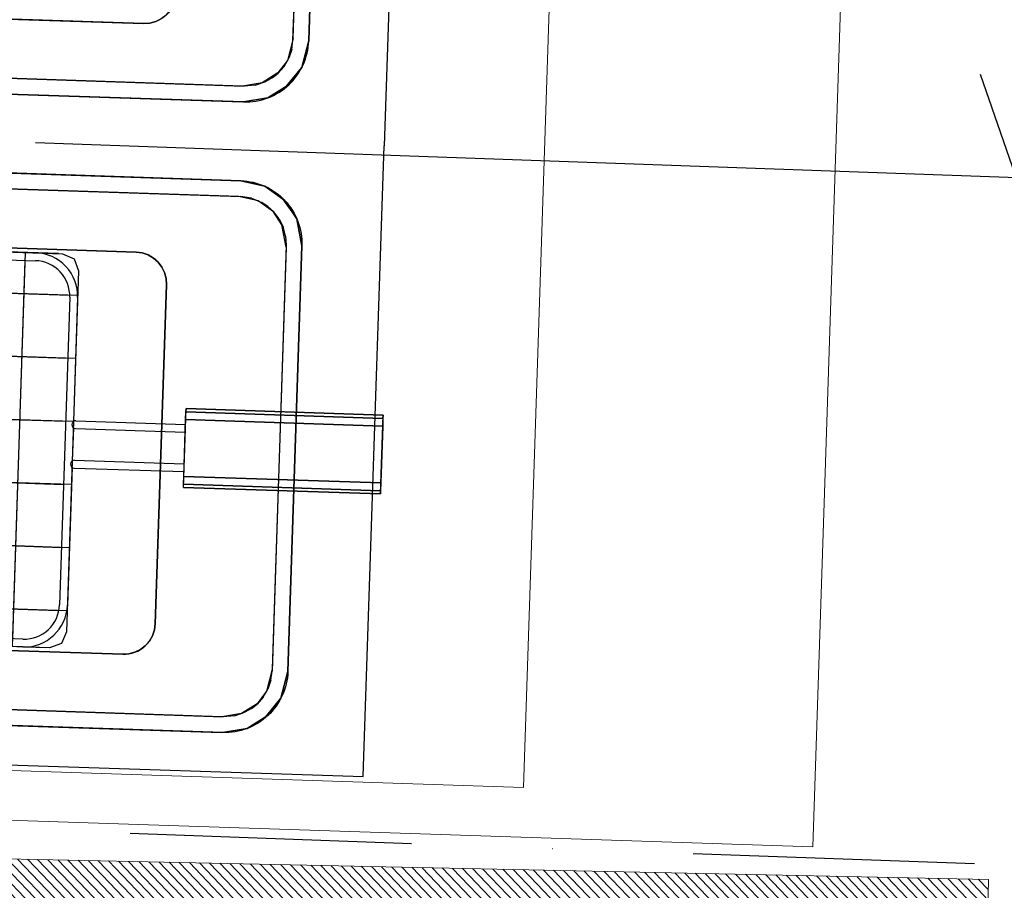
# Model space of a CAD drawing. Header units: millimetres. Extents: x 297264 to 416219, y -77299 to -23696.
# Tile 66 of 187: x 322850 to 323287, y -30238 to -29852. Entities that reach past the tile are written whole.
import ezdxf

# ---------------------------------------------------------------- set-up
doc = ezdxf.new("R2010")
doc.units = ezdxf.units.MM
doc.header["$LTSCALE"] = 2.5
doc.linetypes.add('CONTINUA', pattern=[0])
doc.linetypes.add('DASHDOTX2', pattern=[2, 1, -0.5, 0, -0.5])
for name, color, linetype, lineweight in [('A-WALL', 7, 'Continuous', 30), ('CKD Dimensions', 7, 'Continuous', 0), ('CKD Equipments', 252, 'Continuous', 0), ('ELEVATION 4', 157, 'Continuous', 9), ('HATCH LIGHT', 250, 'Continuous', 0)]:
    doc.layers.add(name, color=color, linetype=linetype, lineweight=lineweight)
for name, color, linetype in [('CKD-Hood', 1, 'Continuous'), ('IQ_200_3D', 1, 'Continuous'), ('IQ_204_2D', 7, 'CONTINUA'), ('IQ_204_3D', 7, 'Continuous')]:
    doc.layers.add(name, color=color, linetype=linetype)
doc.styles.get("Standard").update_dxf_attribs({"font": 'GOTHIC.TTF'})
doc.dimstyles.new('AJKD_30', dxfattribs={"dimscale": 30, "dimtxt": 2, "dimasz": 1, "dimexe": 0.8, "dimexo": 0.8, "dimgap": 0.5, "dimtad": 1, "dimdec": 0, "dimzin": 0, "dimdsep": 46, "dimtxsty": 'Standard', "dimblk": 'ARCHTICK', "dimcen": 0.125, "dimclrd": 251, "dimclre": 251, "dimclrt": 42, "dimadec": 0, "dimazin": 0, "dimtfac": 1, "dimtdec": 0, "dimtix": 1, "dimtmove": 0, "dimatfit": 3, "dimfxl": 1, "dimtolj": 1, "dimtzin": 0, "dimarcsym": 1})

# ---------------------------------------------------------------- blocks, each defined once
blk = doc.blocks.new('G$C90A9299F')
at = {"layer": 'CKD Equipments', "ltscale": 0.25}
h = blk.add_hatch(dxfattribs=at)
h.set_pattern_fill('ANSI31', color=4)
h.set_pattern_definition([(45, (-606493, 32858.5), (-2.24506403, 2.24506403), [])])
h.paths.add_polyline_path([(0, 880), (700, 880), (700, 0), (0, 0)])
h.paths.add_polyline_path([(30, 850), (670, 850), (670, 30), (30, 30)], flags=16)
blk.add_lwpolyline([(0, 880), (700, 880), (700, 0), (0, 0), (0, 880)], dxfattribs=at)
blk = doc.blocks.new('ELECTROLUX-MC7-FRYERTOP-800')
at = {"layer": 'IQ_200_3D'}
for p, q in [((98.88, -463.95, 745), (98.88, -197.95, 745)), ((138.88, -463.95, 745), (138.88, -197.95, 745)), ((178.88, -463.95, 745), (178.88, -197.95, 745)), ((218.88, -463.95, 745), (218.88, -197.95, 745)), ((258.88, -463.95, 745), (258.88, -197.95, 745)), ((298.88, -463.95, 745), (298.88, -197.95, 745)), ((75, -450.95, 870), (75, -210.95, 870)), ((75, -450.95, 750), (75, -210.95, 750)), ((75, -450.95, 790), (75, -210.95, 790)), ((75, -450.95, 830), (75, -210.95, 830)), ((325, -450.95, 870), (325, -210.95, 870)), ((325, -450.95, 750), (325, -210.95, 750)), ((325, -450.95, 790), (325, -210.95, 790)), ((325, -450.95, 830), (325, -210.95, 830)), ((75, -429.96, 745), (325, -429.96, 745)), ((75, -450.95, 895), (75, -450.95, 745)), ((75, -450.95, 895), (75, -450.95, 745)), ((325, -450.95, 895), (325, -450.95, 745)), ((85.39, -463.95, 895), (85.39, -463.95, 745)), ((314.5, -463.95, 870), (85.5, -463.95, 870)), ((314.5, -463.95, 830), (85.5, -463.95, 830)), ((314.5, -463.95, 790), (85.5, -463.95, 790)), ((314.5, -463.95, 750), (85.5, -463.95, 750)), ((126.95, -463.95, 895), (126.95, -463.95, 745)), ((165.7, -463.95, 895), (165.7, -463.95, 745)), ((204.45, -463.95, 895), (204.45, -463.95, 745)), ((244.45, -463.95, 895), (244.45, -463.95, 745)), ((284.28, -463.95, 895), (284.28, -463.95, 745)), ((314.5, -463.95, 895), (314.5, -463.95, 745))]:
    blk.add_line(p, q, dxfattribs=at)
for elevation in [745, 895]:
    blk.add_lwpolyline([(75, -208.45), (78.08, -201.03), (85.5, -197.95), (314.5, -197.95), (321.92, -201.03), (325, -208.45), (325, -453.45), (321.92, -460.88), (314.5, -463.95), (85.5, -463.95), (78.08, -460.88), (75, -453.45)], close=True, dxfattribs=dict(at, elevation=elevation))
for points, invisible_edges in [([(25, -140, 900), (0, -80.5, 900), (0, -655, 900), (25, -565, 900)], 5), ([(375, -140, 900), (400, -80.5, 900), (400, -655, 900), (375, -565, 900)], 7), ([(425, -140, 900), (400, -80.5, 900), (400, -655, 900), (425, -565, 900)], 7), ([(35, -140.98, 890), (25, -140.98, 900), (25, -564.02, 900), (35, -564.02, 890)], 5), ([(72.5, -160, 890), (35, -140, 890), (35, -565, 890), (72.5, -500, 890)], 5), ([(327.5, -160, 890), (365, -140, 890), (365, -565, 890), (327.5, -500, 890)], 5), ([(365, -140.98, 890), (375, -140.98, 900), (375, -564.02, 900), (365, -564.02, 890)], 5), ([(435, -140.98, 890), (425, -140.98, 900), (425, -564.02, 900), (435, -564.02, 890)], 5), ([(472.5, -160, 890), (435, -140, 890), (435, -565, 890), (472.5, -500, 890)], 5), ([(72.5, -500, 730), (327.5, -500, 730), (327.5, -160, 730), (72.5, -160, 730)], 5), ([(72.5, -160, 890), (72.5, -160, 730), (72.5, -500, 730), (72.5, -500, 890)], 1), ([(327.5, -160, 890), (327.5, -160, 730), (327.5, -500, 730), (327.5, -500, 890)], 1), ([(727.5, -500, 730), (472.5, -500, 730), (472.5, -160, 730), (727.5, -160, 730)], 5), ([(472.5, -160, 890), (472.5, -160, 730), (472.5, -500, 730), (472.5, -500, 890)], 1), ([(35, -565, 890), (72.5, -500, 890), (72.88, -503.9, 890), (35.83, -572.03, 890)], 5), ([(72.88, -503.9, 890), (35.83, -572.03, 890), (38.29, -578.66, 890), (74.02, -507.65, 890)], 5), ([(327.12, -503.9, 730), (72.88, -503.9, 730), (72.5, -500, 730), (327.5, -500, 730)], 5), ([(72.5, -500, 730), (72.5, -500, 890), (72.88, -503.9, 890), (72.88, -503.9, 730)], 4), ([(74.02, -507.65, 730), (325.98, -507.65, 730), (327.12, -503.9, 730), (72.88, -503.9, 730)], 5), ([(72.88, -503.9, 890), (72.88, -503.9, 730), (74.02, -507.65, 730), (74.02, -507.65, 890)], 5), ([(327.12, -503.9, 890), (327.12, -503.9, 730), (325.98, -507.65, 730), (325.98, -507.65, 890)], 5), ([(327.12, -503.9, 890), (364.17, -572.03, 890), (361.71, -578.66, 890), (325.98, -507.65, 890)], 5), ([(327.5, -500, 730), (327.5, -500, 890), (327.12, -503.9, 890), (327.12, -503.9, 730)], 4), ([(365, -565, 890), (327.5, -500, 890), (327.12, -503.9, 890), (364.17, -572.03, 890)], 5), ([(435, -565, 890), (472.5, -500, 890), (472.88, -503.9, 890), (435.83, -572.03, 890)], 5), ([(472.88, -503.9, 890), (435.83, -572.03, 890), (438.29, -578.66, 890), (474.02, -507.65, 890)], 5), ([(472.88, -503.9, 730), (727.12, -503.9, 730), (727.5, -500, 730), (472.5, -500, 730)], 5), ([(472.5, -500, 730), (472.5, -500, 890), (472.88, -503.9, 890), (472.88, -503.9, 730)], 4), ([(725.98, -507.65, 730), (474.02, -507.65, 730), (472.88, -503.9, 730), (727.12, -503.9, 730)], 5), ([(472.88, -503.9, 890), (472.88, -503.9, 730), (474.02, -507.65, 730), (474.02, -507.65, 890)], 5), ([(38.29, -578.66, 890), (74.02, -507.65, 890), (75.87, -511.11, 890), (40.74, -582.65, 890)], 5), ([(75.87, -511.11, 890), (40.74, -582.65, 890), (43.79, -586.21, 890), (78.36, -514.14, 890)], 5), ([(324.13, -511.11, 730), (75.87, -511.11, 730), (74.02, -507.65, 730), (325.98, -507.65, 730)], 5), ([(74.02, -507.65, 730), (74.02, -507.65, 890), (75.87, -511.11, 890), (75.87, -511.11, 730)], 5), ([(78.36, -514.14, 730), (321.64, -514.14, 730), (324.13, -511.11, 730), (75.87, -511.11, 730)], 5), ([(75.87, -511.11, 890), (75.87, -511.11, 730), (78.36, -514.14, 730), (78.36, -514.14, 890)], 5), ([(324.13, -511.11, 890), (324.13, -511.11, 730), (321.64, -514.14, 730), (321.64, -514.14, 890)], 5), ([(324.13, -511.11, 890), (359.26, -582.65, 890), (356.21, -586.21, 890), (321.64, -514.14, 890)], 5), ([(325.98, -507.65, 730), (325.98, -507.65, 890), (324.13, -511.11, 890), (324.13, -511.11, 730)], 5), ([(361.71, -578.66, 890), (325.98, -507.65, 890), (324.13, -511.11, 890), (359.26, -582.65, 890)], 5), ([(438.29, -578.66, 890), (474.02, -507.65, 890), (475.87, -511.11, 890), (440.74, -582.65, 890)], 5), ([(475.87, -511.11, 890), (440.74, -582.65, 890), (443.79, -586.21, 890), (478.36, -514.14, 890)], 5), ([(475.87, -511.11, 730), (724.13, -511.11, 730), (725.98, -507.65, 730), (474.02, -507.65, 730)], 5), ([(474.02, -507.65, 730), (474.02, -507.65, 890), (475.87, -511.11, 890), (475.87, -511.11, 730)], 5), ([(43.79, -586.21, 890), (78.36, -514.14, 890), (81.39, -516.63, 890), (48.33, -589.94, 890)], 5), ([(81.39, -516.63, 890), (48.33, -589.94, 890), (53.52, -592.72, 890), (84.85, -518.48, 890)], 5), ([(318.61, -516.63, 730), (81.39, -516.63, 730), (78.36, -514.14, 730), (321.64, -514.14, 730)], 5), ([(78.36, -514.14, 730), (78.36, -514.14, 890), (81.39, -516.63, 890), (81.39, -516.63, 730)], 5), ([(84.85, -518.48, 730), (315.15, -518.48, 730), (318.61, -516.63, 730), (81.39, -516.63, 730)], 5), ([(81.39, -516.63, 890), (81.39, -516.63, 730), (84.85, -518.48, 730), (84.85, -518.48, 890)], 5), ([(318.61, -516.63, 890), (318.61, -516.63, 730), (315.15, -518.48, 730), (315.15, -518.48, 890)], 5), ([(318.61, -516.63, 890), (351.67, -589.94, 890), (346.48, -592.72, 890), (315.15, -518.48, 890)], 5), ([(321.64, -514.14, 730), (321.64, -514.14, 890), (318.61, -516.63, 890), (318.61, -516.63, 730)], 5), ([(356.21, -586.21, 890), (321.64, -514.14, 890), (318.61, -516.63, 890), (351.67, -589.94, 890)], 5), ([(443.79, -586.21, 890), (478.36, -514.14, 890), (481.39, -516.63, 890), (448.33, -589.94, 890)], 5), ([(481.39, -516.63, 890), (448.33, -589.94, 890), (453.52, -592.72, 890), (484.85, -518.48, 890)], 5), ([(53.52, -592.72, 890), (84.85, -518.48, 890), (88.6, -519.62, 890), (59.15, -594.42, 890)], 5), ([(88.6, -519.62, 890), (59.15, -594.42, 890), (65, -595, 890), (92.5, -520, 890)], 5), ([(65, -595, 890), (92.5, -520, 890), (307.5, -520, 890), (335, -595, 890)], 5), ([(311.4, -519.62, 730), (88.6, -519.62, 730), (84.85, -518.48, 730), (315.15, -518.48, 730)], 5), ([(84.85, -518.48, 730), (84.85, -518.48, 890), (88.6, -519.62, 890), (88.6, -519.62, 730)], 5), ([(92.5, -520, 730), (307.5, -520, 730), (311.4, -519.62, 730), (88.6, -519.62, 730)], 4), ([(88.6, -519.62, 890), (88.6, -519.62, 730), (92.5, -520, 730), (92.5, -520, 890)], 1), ([(311.4, -519.62, 890), (311.4, -519.62, 730), (307.5, -520, 730), (307.5, -520, 890)], 1), ([(311.4, -519.62, 890), (340.85, -594.42, 890), (335, -595, 890), (307.5, -520, 890)], 5), ([(311.4, -519.62, 890), (340.85, -594.42, 890), (335, -595, 890), (307.5, -520, 890)], 5), ([(315.15, -518.48, 730), (315.15, -518.48, 890), (311.4, -519.62, 890), (311.4, -519.62, 730)], 5), ([(346.48, -592.72, 890), (315.15, -518.48, 890), (311.4, -519.62, 890), (340.85, -594.42, 890)], 5), ([(346.48, -592.72, 890), (315.15, -518.48, 890), (311.4, -519.62, 890), (340.85, -594.42, 890)], 5), ([(453.52, -592.72, 890), (484.85, -518.48, 890), (488.6, -519.62, 890), (459.15, -594.42, 890)], 5), ([(453.52, -592.72, 890), (484.85, -518.48, 890), (488.6, -519.62, 890), (459.15, -594.42, 890)], 5), ([(488.6, -519.62, 890), (459.15, -594.42, 890), (465, -595, 890), (492.5, -520, 890)], 5), ([(488.6, -519.62, 890), (459.15, -594.42, 890), (465, -595, 890), (492.5, -520, 890)], 5), ([(735, -595, 890), (707.5, -520, 890), (492.5, -520, 890), (465, -595, 890)], 5), ([(28.04, -580.31, 900), (25, -565, 900), (0, -655, 900)], 10), ([(37.46, -576.41, 890), (35, -564.02, 890), (25, -564.02, 900), (28.04, -580.31, 900)], 10), ([(362.54, -576.41, 890), (365, -564.02, 890), (375, -564.02, 900), (371.96, -580.31, 900)], 10), ([(371.96, -580.31, 900), (375, -565, 900), (400, -655, 900)], 14), ([(428.04, -580.31, 900), (425, -565, 900), (400, -655, 900)], 14), ([(437.46, -576.41, 890), (435, -564.02, 890), (425, -564.02, 900), (428.04, -580.31, 900)], 10), ([(42.33, -597.23, 900), (36.72, -593.28, 900), (28.04, -580.31, 900), (0, -655, 900)], 12), ([(43.99, -586.18, 890), (37.46, -576.41, 890), (28.04, -580.31, 900), (35.68, -591.73, 900)], 10), ([(356.01, -586.18, 890), (362.54, -576.41, 890), (371.96, -580.31, 900), (364.32, -591.73, 900)], 10), ([(357.67, -597.23, 900), (363.28, -593.28, 900), (371.96, -580.31, 900), (400, -655, 900)], 12), ([(442.33, -597.23, 900), (436.72, -593.28, 900), (428.04, -580.31, 900), (400, -655, 900)], 12), ([(443.99, -586.18, 890), (437.46, -576.41, 890), (428.04, -580.31, 900), (435.68, -591.73, 900)], 10), ([(52.08, -591.86, 890), (43.99, -586.18, 890), (35.68, -591.73, 900), (47.95, -601.18, 900)], 10), ([(347.92, -591.86, 890), (356.01, -586.18, 890), (364.32, -591.73, 900), (352.05, -601.18, 900)], 10), ([(452.08, -591.86, 890), (443.99, -586.18, 890), (435.68, -591.73, 900), (447.95, -601.18, 900)], 10), ([(66.11, -595, 890), (52.08, -591.86, 890), (47.95, -601.18, 900), (65, -605, 900)], 10), ([(333.89, -595, 890), (347.92, -591.86, 890), (352.05, -601.18, 900), (335, -605, 900)], 10), ([(466.11, -595, 890), (452.08, -591.86, 890), (447.95, -601.18, 900), (465, -605, 900)], 10), ([(65, -605, 900), (47.95, -601.18, 900), (42.33, -597.23, 900), (0, -655, 900)], 12), ([(335, -605, 900), (333.89, -595, 890), (66.11, -595, 890), (65, -605, 900)], 5), ([(335, -605, 900), (352.05, -601.18, 900), (357.67, -597.23, 900), (400, -655, 900)], 12), ([(465, -605, 900), (447.95, -601.18, 900), (442.33, -597.23, 900), (400, -655, 900)], 12), ([(465, -605, 900), (466.11, -595, 890), (733.89, -595, 890), (735, -605, 900)], 5), ([(0, -655, 900), (400, -655, 900), (335, -605, 900), (65, -605, 900)], 10), ([(800, -655, 900), (400, -655, 900), (465, -605, 900), (735, -605, 900)], 10)]:
    blk.add_3dface(points, dxfattribs=dict(at, invisible_edges=invisible_edges))
blk.add_3dface([(92.5, -520, 890), (92.5, -520, 730), (307.5, -520, 730), (307.5, -520, 890)], dxfattribs=at)
at = {"layer": 'IQ_204_2D'}
for p, q in [((98.88, -202.89), (98.88, -458.66)), ((138.88, -202.89), (138.88, -458.95)), ((178.88, -202.89), (178.88, -458.95)), ((218.88, -202.89), (218.88, -458.95)), ((258.88, -202.89), (258.88, -458.95)), ((298.88, -202.89), (298.88, -458.91)), ((80, -429.96), (320, -429.96))]:
    blk.add_line(p, q, dxfattribs=at)
at = {"layer": 'IQ_204_2D', "linetype": 'Continuous'}
for p, q in [((75, -436.45), (75, -225.39)), ((80, -436.45), (80, -225.39)), ((320, -225.39), (320, -436.45)), ((325, -225.39), (325, -436.45)), ((297.5, -458.95), (102.5, -458.95)), ((189.9, -463.95), (102.5, -463.95)), ((189.45, -465.39), (189.45, -534.95)), ((214.9, -463.95), (194, -463.95)), ((194.45, -465.39), (194.45, -534.95)), ((214.45, -465.39), (214.45, -534.95)), ((297.5, -463.95), (219, -463.95)), ((219.45, -465.39), (219.45, -534.95)), ((179.45, -659.95), (179.45, -534.95)), ((179.45, -534.95), (229.45, -534.95)), ((229.45, -659.95), (229.45, -534.95)), ((179.45, -659.95), (229.45, -659.95))]:
    blk.add_line(p, q, dxfattribs=at)
at = {"layer": 'IQ_204_2D'}
for points in [[(375, -140), (375, -565, -0.414214), (335, -605), (65, -605, -0.414214), (25, -565), (25, -140, -0.414214), (65, -100), (335, -100, -0.414214)], [(425, -140), (425, -565, 0.414214), (465, -605), (735, -605, 0.414214), (775, -565), (775, -140, 0.414214), (735, -100), (465, -100, 0.414214)], [(92.5, -520), (307.5, -520, 0.414214), (327.5, -500), (327.5, -160, 0.414214), (307.5, -140), (92.5, -140, 0.414214), (72.5, -160), (72.5, -500, 0.414214)], [(707.5, -520), (492.5, -520, -0.414214), (472.5, -500), (472.5, -160, -0.414214), (492.5, -140), (707.5, -140, -0.414214), (727.5, -160), (727.5, -500, -0.414214)]]:
    blk.add_lwpolyline(points, format="xyb", close=True, dxfattribs=at)
at = {"layer": 'IQ_204_2D', "linetype": 'Continuous'}
for centre, radius, start, end in [((102.5, -436.45), 27.5, 180, 270), ((102.5, -436.45), 22.5, 180, 270), ((297.5, -436.45), 27.5, 270, 0), ((297.5, -436.45), 22.5, 270, 0), ((191.95, -465.39), 2.5, 0, 180), ((216.95, -465.39), 2.5, 0, 180)]:
    blk.add_arc(centre, radius, start, end, dxfattribs=at)
at = {"layer": 'IQ_204_3D'}
for points, invisible_edges in [([(179.45, -534.95, 968), (181.5, -534.95, 972.95), (181.5, -534.95, 957.05), (179.45, -534.95, 962)], 15), ([(179.45, -534.95, 962), (181.5, -534.95, 957.05), (181.5, -659.95, 957.05), (179.45, -659.95, 962)], 10), ([(181.5, -534.95, 972.95), (186.45, -534.95, 975), (186.45, -534.95, 955), (181.5, -534.95, 957.05)], 15), ([(186.45, -534.95, 975), (222.45, -534.95, 975), (222.45, -534.95, 955), (186.45, -534.95, 955)], 15), ([(227.4, -534.95, 972.95), (222.45, -534.95, 975), (222.45, -534.95, 955), (227.4, -534.95, 957.05)], 15), ([(229.45, -534.95, 968), (227.4, -534.95, 972.95), (227.4, -534.95, 957.05), (229.45, -534.95, 962)], 15), ([(179.45, -659.95, 968), (181.5, -659.95, 972.95), (181.5, -659.95, 957.05), (179.45, -659.95, 962)], 15), ([(181.5, -659.95, 972.95), (186.45, -659.95, 975), (186.45, -659.95, 955), (181.5, -659.95, 957.05)], 15), ([(186.45, -659.95, 975), (222.45, -659.95, 975), (222.45, -659.95, 955), (186.45, -659.95, 955)], 15), ([(227.4, -659.95, 972.95), (222.45, -659.95, 975), (222.45, -659.95, 955), (227.4, -659.95, 957.05)], 15), ([(229.45, -659.95, 968), (227.4, -659.95, 972.95), (227.4, -659.95, 957.05), (229.45, -659.95, 962)], 15)]:
    blk.add_3dface(points, dxfattribs=dict(at, invisible_edges=invisible_edges))
for points in [[(179.45, -534.95, 962), (179.45, -534.95, 968), (179.45, -659.95, 968), (179.45, -659.95, 962)], [(179.45, -534.95, 968), (181.5, -534.95, 972.95), (181.5, -659.95, 972.95), (179.45, -659.95, 968)], [(181.5, -534.95, 957.05), (186.45, -534.95, 955), (186.45, -659.95, 955), (181.5, -659.95, 957.05)], [(181.5, -534.95, 972.95), (186.45, -534.95, 975), (186.45, -659.95, 975), (181.5, -659.95, 972.95)], [(222.45, -534.95, 955), (222.45, -659.95, 955), (186.45, -659.95, 955), (186.45, -534.95, 955)], [(186.45, -534.95, 975), (222.45, -534.95, 975), (222.45, -659.95, 975), (186.45, -659.95, 975)], [(222.45, -534.95, 955), (227.4, -534.95, 957.05), (227.4, -659.95, 957.05), (222.45, -659.95, 955)], [(222.45, -534.95, 975), (227.4, -534.95, 972.95), (227.4, -659.95, 972.95), (222.45, -659.95, 975)], [(227.4, -534.95, 957.05), (229.45, -534.95, 962), (229.45, -659.95, 962), (227.4, -659.95, 957.05)], [(229.45, -534.95, 968), (227.4, -534.95, 972.95), (227.4, -659.95, 972.95), (229.45, -659.95, 968)], [(229.45, -534.95, 962), (229.45, -534.95, 968), (229.45, -659.95, 968), (229.45, -659.95, 962)]]:
    blk.add_3dface(points, dxfattribs=at)
blk = doc.blocks.new('_ArchTick')
at = {"color": 0, "linetype": 'ByBlock', "const_width": 0.15}
blk.add_lwpolyline([(-0.5, -0.5), (0.5, 0.5)], dxfattribs=at)

msp = doc.modelspace()

# ---------------------------------------------------------------- hatches: boundary and pattern name
at = {"layer": 'HATCH LIGHT', "true_color": 0x636466}
h = msp.add_hatch(dxfattribs=at)
h.set_pattern_fill('ANSI32', color=251, scale=6)
h.set_pattern_definition([(45, (257511.52, -46725.026), (-40.411153, 40.411153), []), (45, (257538.46, -46725.026), (-40.411153, 40.411153), [])])
h.paths.add_polyline_path([(334654.36, -32589.97), (334460.42, -32638.82), (334641.96, -33359.69), (322089.31, -33359.58, -0.000263), (322074.78, -33559.58), (334898.57, -33559.7)])
h.paths.add_polyline_path([(322503.25, -25157.06), (322303.17, -25157.06, -0.011972), (321821.95, -34256.03), (322022.54, -34256.03, 0.01196)])
h.paths.add_polyline_path([(322486.88, -25697.6), (332165.82, -26046.56, 0.003501), (332659.89, -26800.64), (332827.52, -26691.53), (332277.41, -25850.46), (322493.11, -25497.7, -0.000262)])
h = msp.add_hatch(dxfattribs=at)
h.set_pattern_fill('ANSI37', color=251, scale=8)
h.set_pattern_definition([(45, (257511.52, -46725.026), (-17.960512, 17.960512), []), (135, (257511.52, -46725.026), (-17.960512, -17.960512), [])])
edge = h.paths.add_edge_path()
edge.add_line((325280.42, -25798.32), (322486.88, -25697.6))
edge.add_arc((132089.52, -19659.44), 190493.08, 356.5735369, 358.1835586, ccw=False)
edge.add_line((322242.06, -31044.72), (325091.28, -31044.74))
edge.add_line((325091.28, -31044.74), (325217.78, -27535.69))
edge.add_line((325217.78, -27535.69), (325117.85, -27532.09))
edge.add_line((325117.85, -27532.09), (325088.59, -28343.52))
edge.add_line((325088.59, -28343.52), (325088.6, -28343.52))
edge.add_line((325088.6, -28343.52), (325023.75, -30142.35))
edge.add_line((325023.75, -30142.35), (324994.82, -30944.74))
edge.add_line((324994.82, -30944.74), (322363.11, -30944.72))
edge.add_line((322363.11, -30944.72), (322489.13, -27449.28))
edge.add_line((322489.13, -27449.28), (323488.48, -27485.31))
edge.add_line((323488.48, -27485.31), (323529.88, -27486.81))
edge.add_line((323529.88, -27486.81), (323533.48, -27386.87))
edge.add_line((323533.48, -27386.87), (322492.74, -27349.35))
edge.add_line((322492.74, -27349.35), (322548.64, -25799.9))
edge.add_line((322548.64, -25799.9), (324047.67, -25853.94))
edge.add_line((324047.67, -25853.94), (324036.86, -26153.75))
edge.add_line((324036.86, -26153.75), (324013.46, -26801.7))
edge.add_line((324013.46, -26801.7), (324010.81, -26874.86))
edge.add_line((324010.81, -26874.86), (324110.75, -26878.47))
edge.add_line((324110.75, -26878.47), (324147.55, -25857.54))
edge.add_line((324147.55, -25857.54), (325176.88, -25894.65))
edge.add_line((325176.88, -25894.65), (325150.27, -26632.68))
edge.add_line((325150.27, -26632.68), (325250.21, -26636.28))
edge.add_line((325250.21, -26636.28), (325280.42, -25798.32))

# ---------------------------------------------------------------- linework, layer by layer
at = {"layer": 'CKD Dimensions', "elevation": 620}
msp.add_lwpolyline([(323073.1, -30192.78), (323091.97, -29623.09), (322552.26, -29605.22), (322533.39, -30174.9), (323073.1, -30192.78)], dxfattribs=at)
at = {"layer": 'CKD Equipments', "elevation": 890}
msp.add_lwpolyline([(322401.97, -30192.65), (322421.01, -29617.96), (323220.57, -29644.45), (323201.54, -30219.13), (322401.97, -30192.65)], dxfattribs=at)
at = {"layer": 'CKD-Hood', "linetype": 'DASHDOTX2', "ltscale": 50, "elevation": 890}
msp.add_lwpolyline([(322492.33, -27596.69), (322398.66, -30195), (323398.01, -30231.03), (323491.68, -27632.72)], close=True, dxfattribs=at)
msp.add_lwpolyline([(323398.01, -30231.03), (322492.33, -27596.69)], dxfattribs=at)

# ---------------------------------------------------------------- block references
at = {"xscale": 0.7, "yscale": 0.7, "zscale": 0.7, "rotation": 88.10288386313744}
msp.add_blockref('ELECTROLUX-MC7-FRYERTOP-800', (322543.8, -30172.75, 890), dxfattribs=at)
at = {"layer": 'A-WALL', "rotation": 268.7981669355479}
msp.add_blockref('G$C90A9299F', (322399.7, -30215.07, -270), dxfattribs=at)

# ---------------------------------------------------------------- leaders
at = {"layer": 'ELEVATION 4'}
msp.add_leader([(323600.07, -29933.3), (322856.55, -29906.63)], dimstyle='AJKD_30', override={"dimasz": 5, "dimgap": 0.5, "dimtad": 0, "dimldrblk": 'DotBlank', "dimfxl": 0.18, "dimfxlon": 1, "dimarcsym": 2}, dxfattribs=at)

doc.saveas('drawing.dxf')
